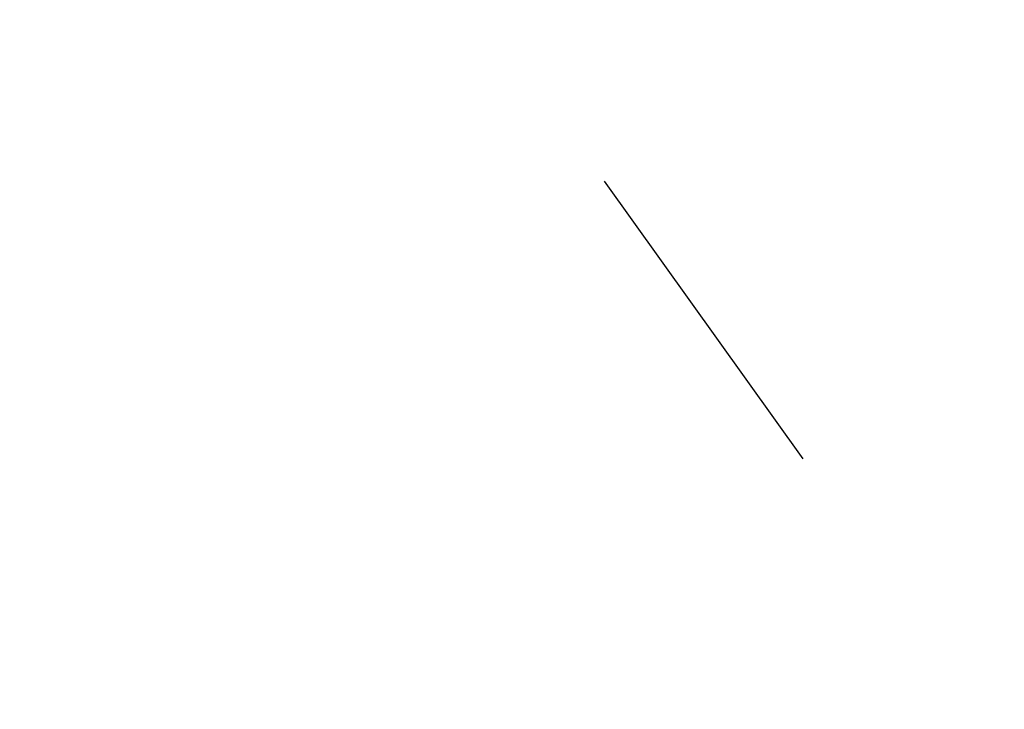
# Model space of a CAD drawing. Header units: metres. Extents: x 7527663 to 7537587, y 5492976 to 5503267.
# Tile 195 of 256: x 7531918.6 to 7531922.63, y 5499217.43 to 5499220.25. Entities that reach past the tile are written whole.
import ezdxf

# ---------------------------------------------------------------- set-up
doc = ezdxf.new("R2010")
doc.units = ezdxf.units.M
doc.linetypes.add('1.4_1.4', pattern=[2.8, 1.4, -1.4])

msp = doc.modelspace()

# ---------------------------------------------------------------- linework, layer by layer
at = {"layer": 'Zakres', "color": 5, "linetype": '1.4_1.4', "lineweight": 25, "flags": 128}
msp.add_lwpolyline([(7532124.99, 5499095.27), (7532172.79, 5499102.15), (7532184.08, 5499102.85), (7532257.45, 5499212.21), (7532297.32, 5499318.75), (7532251.1, 5499375.2), (7532266.63, 5499421.76), (7532325.19, 5499443.99), (7532436.66, 5499434.46), (7532496.09, 5499460.06), (7532569.03, 5499504.92), (7532658.91, 5499535.36), (7532765.1, 5499629.55), (7532839.54, 5499729.38), (7532897.57, 5499726.03), (7532914.35, 5499580.73), (7532869.35, 5499565.87), (7532831.95, 5499526.36), (7532832.66, 5499450.87), (7532910.97, 5499481.91), (7532955.42, 5499424.76), (7532976.59, 5499314.69), (7532989.29, 5499063.52), (7533058.43, 5499054.34), (7533084.54, 5499232.14), (7533132.52, 5499263.19), (7533159.33, 5499162.29), (7533222.83, 5499185.58), (7533273.63, 5499494.61), (7533282.8, 5499659.71), (7532949.07, 5499769.78), (7532949.6, 5499830.63), (7533180.67, 5499875.08), (7533313.14, 5499872.79), (7533346.48, 5499854.97), (7533365.88, 5499791.12), (7533412.8, 5499785.12), (7533438.55, 5499812.29), (7533441.37, 5499875.43), (7533484.15, 5499897.04), (7533545.44, 5499937.17), (7533673.15, 5500017.6), (7533749.35, 5500094.39), (7533777.57, 5500128.79), (7534007.99, 5500175.59), (7534186.85, 5500179.47), (7534240.95, 5500208.22), (7534284.95, 5500255.15), (7534293.51, 5500249.35), (7534333.55, 5500221.86), (7534444.85, 5500195.93), (7534555.8, 5500196.46), (7534726.19, 5500214.1), (7534798.86, 5500232.8), (7534783.69, 5500289.6), (7534724.43, 5500292.77), (7534675.74, 5500276.9), (7534650.34, 5500257.14), (7534584.55, 5500255.2), (7534437.09, 5500254.49), (7534329.85, 5500291.18), (7534209.72, 5500427.53), (7534186.09, 5500404.95), (7534118.71, 5500444.11), (7534096.84, 5500422.24), (7534157.16, 5500379.55), (7534112.09, 5500321.43), (7534083.52, 5500332.02), (7534043.57, 5500300.53), (7534013.23, 5500283.95), (7533949.02, 5500246.91), (7533795.81, 5500207.87), (7533677.21, 5500119.03), (7533651.81, 5500152.19), (7533513.52, 5500049.18), (7533469.74, 5500018.85), (7533450.55, 5500058.88), (7533375.76, 5500093.1), (7533328.13, 5500013.72), (7533295.68, 5500002.08), (7533116.4, 5499970.61), (7533116.29, 5500014.6), (7533002.87, 5500013.02), (7533001.11, 5500035.6), (7532900.57, 5500075.81), (7532885.04, 5500029.6), (7532712.18, 5500081.46), (7532661.91, 5499978.62), (7532746.76, 5499934.35), (7532694.19, 5499808.41), (7532647.27, 5499819.34), (7532626.46, 5499783.36), (7532411.97, 5499873.67), (7532393.63, 5499832.04), (7532579.54, 5499749.14), (7532547.08, 5499703.28), (7532439.13, 5499742.08), (7532115.28, 5499818.64), (7532048.26, 5499841.21), (7531978.41, 5499816.52), (7531963.59, 5499784.06), (7532093.06, 5499751.26), (7532132.92, 5499745.26), (7532316.72, 5499671.18), (7532316.01, 5499623.55), (7531900.09, 5499730.09), (7531891.62, 5499688.81), (7531975.94, 5499629.9), (7531986.52, 5499607.68), (7532283.56, 5499574.16), (7532277.56, 5499495.14), (7532231, 5499475.03), (7532170.67, 5499496.9), (7532189.37, 5499542.41), (7532156.21, 5499552.64), (7532142.1, 5499526.18), (7532081.42, 5499533.24), (7532040.32, 5499476.27), (7531943.04, 5499442.14), (7531945.6, 5499389.31), (7532103.64, 5499422.12), (7532137.71, 5499433.89), (7532185.49, 5499405.89), (7532167.5, 5499347.33), (7532088.47, 5499290.88), (7531966.76, 5499234.08), (7531910.5, 5499234.26), (7531958.36, 5499167.34), (7531985.29, 5499073.39)], close=True, dxfattribs=at)

doc.saveas('drawing.dxf')
